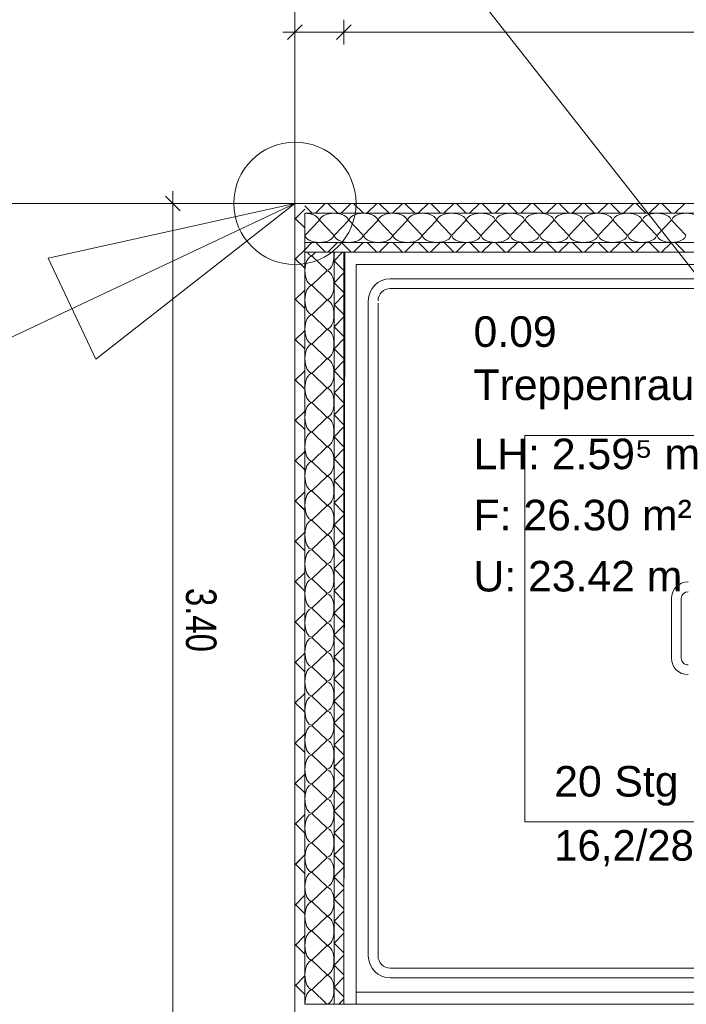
# Model space of a CAD drawing. Extents: x 229 to 926, y 37 to 878.
# Tile 153 of 201: x 359 to 414, y 668 to 748. Entities that reach past the tile are written whole.
import ezdxf
from ezdxf.lldxf.tags import DXFTag

# ---------------------------------------------------------------- set-up
doc = ezdxf.new("R2010")
doc.units = 0
doc.layers.get('0').update_dxf_attribs({"linetype": 'fein_strichliert', "lineweight": 13})
for name, color, linetype, lineweight in [('Axen', 7, 'Continuous', 25), ('Axen-A03CP9SWA9', 7, 'Continuous', 25), ('Beschriftung', 7, 'Continuous', 25), ('Beschriftung-A03CP9SUA9', 7, 'Continuous', 25), ('Fullfläche', 7, 'Continuous', 25), ('Fullfläche-A03CP9SXA9', 7, 'Continuous', 25), ('Maßlinien', 7, 'Continuous', 25), ('Maßlinien-A03CP9T3A9', 7, 'Continuous', 25), ('Räume', 7, 'Continuous', 25), ('Räume-A03CP9SYA9', 7, 'Continuous', 25), ('Treppen', 7, 'Continuous', 25), ('Treppen-A03CP9SZA9', 7, 'Continuous', 25), ('Wände', 7, 'Continuous', 25), ('Wände-A03CP9T2A9', 7, 'Continuous', 25)]:
    doc.layers.add(name, color=color, linetype=linetype, lineweight=lineweight)
doc.layers.add('X_Einfuegepunkt-A01FN4SOLQ', color=3, linetype='Continuous', lineweight=25, true_color=0x00ff00)
doc.layers.add('X_Einfuegepunkt-A01FN4SOLQ-A03CP9T8A9', color=3, linetype='Continuous', lineweight=25, true_color=0x00ff00)
doc.styles.get("Standard").update_dxf_attribs({"font": 'arial.ttf'})
tags = doc.linetypes.add('ALL_S25', pattern=[0.001, 0, -0.001]).pattern_tags.tags
tags[6:7] = [DXFTag(74, 4), DXFTag(75, 0), DXFTag(340, '0'), DXFTag(46, 1.0), DXFTag(50, 0.0), DXFTag(44, 0.0), DXFTag(45, 0.0)]
tags[4:5] = [DXFTag(74, 4), DXFTag(75, 0), DXFTag(340, '0'), DXFTag(46, 1.0), DXFTag(50, 0.0), DXFTag(44, 0.0), DXFTag(45, 0.0)]
tags = doc.linetypes.add('ALL_S25-A03CP9T4A9', pattern=[0.001, 0, -0.001]).pattern_tags.tags
tags[6:7] = [DXFTag(74, 4), DXFTag(75, 0), DXFTag(340, '0'), DXFTag(46, 1.0), DXFTag(50, 0.0), DXFTag(44, 0.0), DXFTag(45, 0.0)]
tags[4:5] = [DXFTag(74, 4), DXFTag(75, 0), DXFTag(340, '0'), DXFTag(46, 1.0), DXFTag(50, 0.0), DXFTag(44, 0.0), DXFTag(45, 0.0)]
tags = doc.linetypes.add('fein_strichliert', pattern=[4, 1, -2, 1]).pattern_tags.tags
tags[8:9] = [DXFTag(74, 4), DXFTag(75, 0), DXFTag(340, '0'), DXFTag(46, 0.0), DXFTag(50, 0.0), DXFTag(44, 0.0), DXFTag(45, 0.0)]
tags[6:7] = [DXFTag(74, 4), DXFTag(75, 0), DXFTag(340, '0'), DXFTag(46, 0.0), DXFTag(50, 0.0), DXFTag(44, 0.0), DXFTag(45, 0.0)]
tags[4:5] = [DXFTag(74, 4), DXFTag(75, 0), DXFTag(340, '0'), DXFTag(46, 0.0), DXFTag(50, 0.0), DXFTag(44, 0.0), DXFTag(45, 0.0)]
tags = doc.linetypes.add('PUNKT2_S9', pattern=[0.001, 0, -0.001]).pattern_tags.tags
tags[6:7] = [DXFTag(74, 4), DXFTag(75, 0), DXFTag(340, '0'), DXFTag(46, 1.0), DXFTag(50, 0.0), DXFTag(44, 0.0), DXFTag(45, 0.0)]
tags[4:5] = [DXFTag(74, 4), DXFTag(75, 0), DXFTag(340, '0'), DXFTag(46, 1.0), DXFTag(50, 0.0), DXFTag(44, 0.0), DXFTag(45, 0.0)]
tags = doc.linetypes.add('PUNKT2_S9-A03CP9T5A9', pattern=[0.001, 0, -0.001]).pattern_tags.tags
tags[6:7] = [DXFTag(74, 4), DXFTag(75, 0), DXFTag(340, '0'), DXFTag(46, 1.0), DXFTag(50, 0.0), DXFTag(44, 0.0), DXFTag(45, 0.0)]
tags[4:5] = [DXFTag(74, 4), DXFTag(75, 0), DXFTag(340, '0'), DXFTag(46, 1.0), DXFTag(50, 0.0), DXFTag(44, 0.0), DXFTag(45, 0.0)]

# ---------------------------------------------------------------- blocks, each defined once
blk = doc.blocks.new('Referenz-A03CP9SSA9', base_point=(255.728, 65.704))
at = {"layer": 'Axen', "color": 0, "linetype": 'ALL_S25', "lineweight": -2, "ltscale": 0.13}
for p, q in [((381.634, 66.032), (381.634, 801.546)), ((735.547, 733.346), (301.737, 733.346))]:
    blk.add_line(p, q, dxfattribs=at)
at = {"layer": 'Beschriftung', "color": 0, "lineweight": -2}
blk.add_line((446.634, 686.501), (360.64, 796.063), dxfattribs=at)
at = {"layer": 'Fullfläche', "color": 0, "lineweight": -2}
for p, q in [((381.634, 732.06), (382.434, 732.859)), ((382.433, 733.148), (383.035, 732.546)), ((384.119, 733.346), (383.32, 732.546)), ((384.336, 733.346), (385.135, 732.546)), ((386.219, 733.346), (385.42, 732.546)), ((386.436, 733.346), (387.235, 732.546)), ((388.319, 733.346), (387.52, 732.546)), ((388.536, 733.346), (389.335, 732.546)), ((390.419, 733.346), (389.62, 732.546)), ((390.636, 733.346), (391.435, 732.546)), ((392.519, 733.346), (391.72, 732.546)), ((392.736, 733.346), (393.535, 732.546)), ((394.619, 733.346), (393.82, 732.546)), ((394.836, 733.346), (395.635, 732.546)), ((396.719, 733.346), (395.92, 732.546)), ((396.936, 733.346), (397.735, 732.546)), ((398.819, 733.346), (398.02, 732.546)), ((399.036, 733.346), (399.835, 732.546)), ((400.919, 733.346), (400.12, 732.546)), ((401.136, 733.346), (401.936, 732.546)), ((403.019, 733.346), (402.22, 732.546)), ((403.236, 733.346), (404.035, 732.546)), ((405.119, 733.346), (404.32, 732.546)), ((405.336, 733.346), (406.136, 732.546)), ((407.219, 733.346), (406.42, 732.546)), ((407.436, 733.346), (408.236, 732.546)), ((409.319, 733.346), (408.52, 732.546)), ((409.536, 733.346), (410.335, 732.546)), ((411.419, 733.346), (410.62, 732.546)), ((411.636, 733.346), (412.436, 732.546)), ((413.519, 733.346), (412.72, 732.546)), ((381.634, 732.144), (382.434, 731.345)), ((382.457, 730.746), (383.609, 731.946)), ((383.657, 731.946), (384.809, 730.746)), ((384.857, 730.746), (386.009, 731.946)), ((386.057, 731.946), (387.209, 730.746)), ((387.257, 730.746), (388.409, 731.946)), ((388.457, 731.946), (389.609, 730.746)), ((389.657, 730.746), (390.809, 731.946)), ((390.857, 731.946), (392.009, 730.746)), ((392.057, 730.746), (393.209, 731.946)), ((393.257, 731.946), (394.409, 730.746)), ((394.457, 730.746), (395.609, 731.946)), ((395.657, 731.946), (396.809, 730.746)), ((396.857, 730.746), (398.009, 731.946)), ((398.057, 731.946), (399.209, 730.746)), ((399.257, 730.746), (400.409, 731.946)), ((400.457, 731.946), (401.609, 730.746)), ((401.657, 730.746), (402.809, 731.946)), ((402.857, 731.946), (404.009, 730.746)), ((404.057, 730.746), (405.209, 731.946)), ((405.257, 731.946), (406.409, 730.746)), ((406.457, 730.746), (407.609, 731.946)), ((407.657, 731.946), (408.809, 730.746)), ((408.857, 730.746), (410.009, 731.946)), ((410.057, 731.946), (411.209, 730.746)), ((411.257, 730.746), (412.409, 731.946)), ((412.457, 731.946), (413.609, 730.746)), ((381.634, 728.76), (382.434, 729.559)), ((382.433, 729.556), (383.026, 730.149)), ((384.132, 729.346), (383.33, 730.149)), ((384.324, 729.346), (385.126, 730.149)), ((386.232, 729.346), (385.43, 730.149)), ((386.424, 729.346), (387.226, 730.149)), ((388.332, 729.346), (387.53, 730.149)), ((388.524, 729.346), (389.326, 730.149)), ((390.432, 729.346), (389.63, 730.149)), ((390.624, 729.346), (391.426, 730.149)), ((392.532, 729.346), (391.73, 730.149)), ((392.724, 729.346), (393.526, 730.149)), ((394.632, 729.346), (393.83, 730.149)), ((394.824, 729.346), (395.625, 730.149)), ((396.732, 729.346), (395.93, 730.149)), ((396.924, 729.346), (397.725, 730.149)), ((398.832, 729.346), (398.03, 730.149)), ((399.024, 729.346), (399.825, 730.148)), ((400.932, 729.346), (400.13, 730.148)), ((401.124, 729.346), (401.925, 730.148)), ((403.032, 729.346), (402.23, 730.148)), ((403.224, 729.346), (404.025, 730.148)), ((405.132, 729.346), (404.33, 730.148)), ((405.324, 729.346), (406.125, 730.148)), ((407.232, 729.346), (406.431, 730.148)), ((407.424, 729.346), (408.225, 730.148)), ((409.332, 729.346), (408.531, 730.148)), ((409.524, 729.346), (410.325, 730.148)), ((411.432, 729.346), (410.631, 730.148)), ((411.624, 729.346), (412.425, 730.148)), ((413.532, 729.346), (412.731, 730.148)), ((381.634, 728.844), (382.434, 728.045)), ((383.034, 729.07), (383.321, 729.346)), ((384.234, 727.87), (383.034, 729.022)), ((384.834, 728.659), (385.522, 729.346)), ((384.834, 728.645), (385.634, 727.846)), ((383.034, 726.67), (384.234, 727.822)), ((384.834, 726.859), (385.634, 727.658)), ((384.234, 725.47), (383.034, 726.622)), ((384.834, 726.845), (385.634, 726.046)), ((381.635, 725.46), (382.434, 726.26)), ((381.635, 725.544), (382.435, 724.744)), ((384.834, 725.059), (385.634, 725.858)), ((383.034, 724.27), (384.234, 725.422)), ((384.834, 725.045), (385.634, 724.246)), ((384.234, 723.07), (383.034, 724.222)), ((384.834, 723.259), (385.634, 724.058)), ((384.834, 723.245), (385.634, 722.446)), ((381.635, 722.161), (382.435, 722.96)), ((383.034, 721.87), (384.234, 723.022)), ((381.635, 722.243), (382.435, 721.444)), ((384.234, 720.67), (383.034, 721.822)), ((384.834, 721.459), (385.634, 722.258)), ((384.834, 721.445), (385.634, 720.646)), ((383.034, 719.47), (384.234, 720.622)), ((384.834, 719.659), (385.634, 720.458)), ((381.635, 718.861), (382.435, 719.66)), ((384.234, 718.27), (383.034, 719.422)), ((384.834, 719.645), (385.634, 718.846)), ((381.635, 718.943), (382.435, 718.144)), ((384.834, 717.859), (385.634, 718.658)), ((383.034, 717.07), (384.234, 718.222)), ((384.834, 717.845), (385.634, 717.046)), ((384.234, 715.87), (383.034, 717.022)), ((384.834, 716.059), (385.634, 716.858)), ((381.636, 715.562), (382.436, 716.361)), ((384.834, 716.045), (385.634, 715.246)), ((381.636, 715.642), (382.436, 714.843)), ((383.034, 714.67), (384.234, 715.822)), ((384.834, 714.259), (385.634, 715.058)), ((384.234, 713.47), (383.034, 714.622)), ((384.834, 714.245), (385.634, 713.446)), ((383.034, 712.27), (384.234, 713.422)), ((381.636, 712.262), (382.436, 713.061)), ((384.834, 712.459), (385.634, 713.258)), ((381.636, 712.342), (382.436, 711.543)), ((384.234, 711.07), (383.034, 712.222)), ((384.834, 712.445), (385.634, 711.646)), ((383.034, 709.87), (384.234, 711.022)), ((384.834, 710.659), (385.634, 711.458)), ((384.834, 710.645), (385.634, 709.846)), ((381.637, 708.962), (382.436, 709.761)), ((384.234, 708.67), (383.034, 709.822)), ((384.834, 708.859), (385.634, 709.658)), ((381.637, 709.042), (382.437, 708.242)), ((383.034, 707.47), (384.234, 708.622)), ((384.834, 708.845), (385.634, 708.046)), ((384.834, 707.059), (385.634, 707.858)), ((384.234, 706.27), (383.034, 707.422)), ((384.834, 707.046), (385.634, 706.246)), ((381.637, 705.663), (382.437, 706.462)), ((383.034, 705.07), (384.234, 706.222)), ((381.637, 705.741), (382.437, 704.942)), ((384.834, 705.259), (385.634, 706.058)), ((384.234, 703.87), (383.034, 705.022)), ((384.834, 705.246), (385.634, 704.446)), ((383.034, 702.67), (384.234, 703.822)), ((384.834, 703.458), (385.634, 704.258)), ((381.637, 702.363), (382.437, 703.162)), ((384.834, 703.446), (385.634, 702.646)), ((381.637, 702.441), (382.437, 701.642)), ((384.234, 701.47), (383.034, 702.622)), ((384.834, 701.658), (385.634, 702.458)), ((383.034, 700.27), (384.234, 701.422)), ((384.834, 701.646), (385.634, 700.846)), ((384.834, 699.858), (385.634, 700.658)), ((381.638, 699.063), (382.438, 699.862)), ((384.234, 699.07), (383.034, 700.222)), ((384.834, 699.846), (385.634, 699.046)), ((381.638, 699.141), (382.438, 698.341)), ((383.034, 697.87), (384.234, 699.022)), ((384.834, 698.058), (385.634, 698.858)), ((384.234, 696.67), (383.034, 697.822)), ((384.834, 698.046), (385.634, 697.246)), ((381.638, 695.764), (382.438, 696.563)), ((383.034, 695.47), (384.234, 696.622)), ((384.834, 696.258), (385.634, 697.058)), ((381.638, 695.84), (382.438, 695.041)), ((384.834, 696.246), (385.634, 695.446)), ((384.234, 694.27), (383.034, 695.422)), ((384.834, 694.458), (385.634, 695.258)), ((383.034, 693.07), (384.234, 694.222)), ((384.834, 694.446), (385.634, 693.646)), ((384.834, 692.658), (385.634, 693.458)), ((381.639, 692.464), (382.438, 693.263)), ((381.639, 692.54), (382.439, 691.741)), ((384.234, 691.87), (383.034, 693.022)), ((384.834, 692.646), (385.634, 691.846)), ((383.034, 690.67), (384.234, 691.822)), ((384.834, 690.858), (385.634, 691.658)), ((384.234, 689.47), (383.034, 690.622)), ((384.834, 690.846), (385.634, 690.046)), ((381.639, 689.164), (382.439, 689.963)), ((383.034, 688.27), (384.234, 689.422)), ((384.834, 689.058), (385.634, 689.858)), ((381.639, 689.24), (382.439, 688.44)), ((384.834, 689.046), (385.634, 688.247)), ((384.234, 687.07), (383.034, 688.222)), ((384.834, 687.258), (385.634, 688.058)), ((383.034, 685.87), (384.234, 687.022)), ((384.834, 687.246), (385.634, 686.447)), ((381.639, 685.865), (382.439, 686.664)), ((384.834, 685.458), (385.634, 686.258)), ((381.639, 685.939), (382.439, 685.14)), ((384.234, 684.67), (383.034, 685.822)), ((384.834, 685.446), (385.634, 684.647)), ((383.034, 683.47), (384.234, 684.622)), ((384.834, 683.658), (385.634, 684.458)), ((384.834, 683.646), (385.634, 682.847)), ((381.64, 682.565), (382.44, 683.364)), ((384.234, 682.27), (383.034, 683.422)), ((381.64, 682.639), (382.44, 681.84)), ((383.034, 681.07), (384.234, 682.222)), ((384.834, 681.858), (385.634, 682.657)), ((384.834, 681.846), (385.634, 681.047)), ((384.234, 679.87), (383.034, 681.022)), ((384.834, 680.058), (385.634, 680.857)), ((381.64, 679.265), (382.44, 680.065)), ((383.034, 678.67), (384.234, 679.822)), ((384.834, 680.046), (385.634, 679.247)), ((381.64, 679.339), (382.44, 678.539)), ((384.834, 678.258), (385.634, 679.057)), ((384.234, 677.47), (383.034, 678.622)), ((384.834, 678.246), (385.634, 677.447)), ((383.034, 676.27), (384.234, 677.422)), ((384.834, 676.458), (385.634, 677.257)), ((381.64, 675.966), (382.44, 676.765)), ((384.834, 676.446), (385.634, 675.647)), ((381.64, 676.038), (382.441, 675.239)), ((384.234, 675.07), (383.034, 676.222)), ((383.034, 673.87), (384.234, 675.022)), ((384.834, 674.658), (385.634, 675.457)), ((384.834, 674.646), (385.634, 673.847)), ((381.641, 672.666), (382.441, 673.465)), ((384.234, 672.67), (383.034, 673.822)), ((384.834, 672.858), (385.634, 673.657)), ((381.641, 672.738), (382.441, 671.938)), ((383.034, 671.47), (384.234, 672.622)), ((384.834, 672.846), (385.634, 672.047)), ((384.834, 671.058), (385.634, 671.857)), ((384.234, 670.27), (383.034, 671.422)), ((384.834, 671.046), (385.634, 670.247)), ((381.641, 669.367), (382.441, 670.166)), ((383.034, 669.07), (384.234, 670.222)), ((384.834, 669.258), (385.634, 670.057)), ((381.641, 669.437), (382.441, 668.638)), ((384.834, 669.246), (385.634, 668.447)), ((384.234, 667.87), (383.034, 669.022)), ((385.222, 667.846), (385.634, 668.257))]:
    blk.add_line(p, q, dxfattribs=at)
for centre, major_axis, start_param, end_param in [((382.433, 731.946), (1.176, 0), 0, 1.570795), ((384.833, 731.946), (1.176, 0), 1.570796, 3.141593), ((384.833, 731.946), (1.176, 0), 0, 1.570796), ((387.233, 731.946), (1.176, 0), 1.570796, 3.141593), ((387.233, 731.946), (1.176, 0), 0, 1.570796), ((389.633, 731.946), (1.176, 0), 1.570796, 3.141593), ((389.633, 731.946), (1.176, 0), 0, 1.570796), ((392.033, 731.946), (1.176, 0), 1.570796, 3.141593), ((392.033, 731.946), (1.176, 0), 0, 1.570796), ((394.433, 731.946), (1.176, 0), 1.570796, 3.141593), ((394.433, 731.946), (1.176, 0), 0, 1.570796), ((396.833, 731.946), (1.176, 0), 1.570796, 3.141593), ((396.833, 731.946), (1.176, 0), 0, 1.570796), ((399.233, 731.946), (1.176, 0), 1.570796, 3.141593), ((399.233, 731.946), (1.176, 0), 0, 1.570796), ((401.633, 731.946), (1.176, 0), 1.570796, 3.141593), ((401.633, 731.946), (1.176, 0), 0, 1.570796), ((404.033, 731.946), (1.176, 0), 1.570796, 3.141593), ((404.033, 731.946), (1.176, 0), 0, 1.570796), ((406.433, 731.946), (1.176, 0), 1.570796, 3.141593), ((406.433, 731.946), (1.176, 0), 0, 1.570796), ((408.833, 731.946), (1.176, 0), 1.570796, 3.141593), ((408.833, 731.946), (1.176, 0), 0, 1.570796), ((411.233, 731.946), (1.176, 0), 1.570796, 3.141593), ((411.233, 731.946), (1.176, 0), 0, 1.570796), ((413.633, 731.946), (1.176, 0), 1.570796, 3.141593), ((413.633, 731.946), (1.176, 0), 0, 1.570796), ((383.633, 730.746), (1.176, 0), 3.141593, 6.283185), ((386.033, 730.746), (1.176, 0), 3.141593, 6.283185), ((388.433, 730.746), (1.176, 0), 3.141593, 6.283185), ((390.833, 730.746), (1.176, 0), 3.141593, 6.283185), ((393.233, 730.746), (1.176, 0), 3.141593, 6.283185), ((395.633, 730.746), (1.176, 0), 3.141593, 6.283185), ((398.033, 730.746), (1.176, 0), 3.141593, 6.283185), ((400.433, 730.746), (1.176, 0), 3.141593, 6.283185), ((402.833, 730.746), (1.176, 0), 3.141593, 6.283185), ((405.233, 730.746), (1.176, 0), 3.141593, 6.283185), ((407.633, 730.746), (1.176, 0), 3.141593, 6.283185), ((410.033, 730.746), (1.176, 0), 3.141593, 6.283185), ((412.433, 730.746), (1.176, 0), 3.141593, 6.283185), ((383.034, 727.846), (0, 1.176), 0, 1.570796), ((383.034, 730.246), (0, 1.176), 2.442265, 3.141593), ((384.234, 729.046), (0, 1.176), 3.141593, 4.970331), ((383.034, 727.846), (0, 1.176), 1.570796, 3.141593), ((384.234, 726.646), (0, 1.176), 3.141593, 6.283185), ((383.034, 725.446), (0, 1.176), 0, 1.570796), ((383.034, 725.446), (0, 1.176), 1.570796, 3.141593), ((384.234, 724.246), (0, 1.176), 3.141593, 6.283185), ((383.034, 723.046), (0, 1.176), 0, 1.570796), ((383.034, 723.046), (0, 1.176), 1.570796, 3.141593), ((384.234, 721.846), (0, 1.176), 3.141593, 6.283185), ((383.034, 720.646), (0, 1.176), 0, 1.570796), ((383.034, 720.646), (0, 1.176), 1.570796, 3.141593), ((384.234, 719.446), (0, 1.176), 3.141593, 6.283185), ((383.034, 718.246), (0, 1.176), 0, 1.570796), ((383.034, 718.246), (0, 1.176), 1.570796, 3.141593), ((384.234, 717.046), (0, 1.176), 3.141593, 6.283185), ((383.034, 715.846), (0, 1.176), 0, 1.570796), ((383.034, 715.846), (0, 1.176), 1.570796, 3.141593), ((384.234, 714.646), (0, 1.176), 3.141593, 6.283185), ((383.034, 713.446), (0, 1.176), 0, 1.570796), ((383.034, 713.446), (0, 1.176), 1.570796, 3.141593), ((384.234, 712.246), (0, 1.176), 3.141593, 6.283185), ((383.034, 711.046), (0, 1.176), 0, 1.570796), ((383.034, 711.046), (0, 1.176), 1.570796, 3.141593), ((384.234, 709.846), (0, 1.176), 3.141593, 6.283185), ((383.034, 708.646), (0, 1.176), 0, 1.570796), ((383.034, 708.646), (0, 1.176), 1.570796, 3.141593), ((384.234, 707.446), (0, 1.176), 3.141593, 6.283185), ((383.034, 706.246), (0, 1.176), 0, 1.570796), ((383.034, 706.246), (0, 1.176), 1.570796, 3.141593), ((384.234, 705.046), (0, 1.176), 3.141593, 6.283185), ((383.034, 703.846), (0, 1.176), 0, 1.570796), ((383.034, 703.846), (0, 1.176), 1.570796, 3.141593), ((384.234, 702.646), (0, 1.176), 3.141593, 6.283185), ((383.034, 701.446), (0, 1.176), 0, 1.570796), ((383.034, 701.446), (0, 1.176), 1.570796, 3.141593), ((384.234, 700.246), (0, 1.176), 3.141593, 6.283185), ((383.034, 699.046), (0, 1.176), 0, 1.570796), ((383.034, 699.046), (0, 1.176), 1.570796, 3.141593), ((384.234, 697.846), (0, 1.176), 3.141593, 6.283185), ((383.034, 696.646), (0, 1.176), 0, 1.570796), ((383.034, 696.646), (0, 1.176), 1.570796, 3.141593), ((384.234, 695.446), (0, 1.176), 3.141593, 6.283185), ((383.034, 694.246), (0, 1.176), 0, 1.570796), ((383.034, 694.246), (0, 1.176), 1.570796, 3.141593), ((384.234, 693.046), (0, 1.176), 3.141593, 6.283185), ((383.034, 691.846), (0, 1.176), 0, 1.570796), ((383.034, 691.846), (0, 1.176), 1.570796, 3.141593), ((384.234, 690.646), (0, 1.176), 3.141593, 6.283185), ((383.034, 689.446), (0, 1.176), 0, 1.570796), ((383.034, 689.446), (0, 1.176), 1.570796, 3.141593), ((384.234, 688.246), (0, 1.176), 3.141593, 6.283185), ((383.034, 687.046), (0, 1.176), 0, 1.570796), ((383.034, 687.046), (0, 1.176), 1.570796, 3.141593), ((384.234, 685.846), (0, 1.176), 3.141593, 6.283185), ((383.034, 684.646), (0, 1.176), 0, 1.570796), ((383.034, 684.646), (0, 1.176), 1.570796, 3.141593), ((384.234, 683.446), (0, 1.176), 3.141593, 6.283185), ((383.034, 682.246), (0, 1.176), 0, 1.570796), ((383.034, 682.246), (0, 1.176), 1.570796, 3.141593), ((384.234, 681.046), (0, 1.176), 3.141593, 6.283185), ((383.034, 679.846), (0, 1.176), 0, 1.570796), ((383.034, 679.846), (0, 1.176), 1.570796, 3.141593), ((384.234, 678.646), (0, 1.176), 3.141593, 6.283185), ((383.034, 677.446), (0, 1.176), 0, 1.570796), ((383.034, 677.446), (0, 1.176), 1.570796, 3.141593), ((384.234, 676.246), (0, 1.176), 3.141593, 6.283185), ((383.034, 675.046), (0, 1.176), 0, 1.570796), ((383.034, 675.046), (0, 1.176), 1.570796, 3.141593), ((384.234, 673.846), (0, 1.176), 3.141593, 6.283185), ((383.034, 672.646), (0, 1.176), 0, 1.570796), ((383.034, 672.646), (0, 1.176), 1.570796, 3.141593), ((384.234, 671.446), (0, 1.176), 3.141593, 6.283185), ((383.034, 670.246), (0, 1.176), 0, 1.570796), ((383.034, 670.246), (0, 1.176), 1.570796, 3.141593), ((384.234, 669.046), (0, 1.176), 3.141593, 6.283185), ((383.034, 667.846), (0, 1.176), 0, 1.570796)]:
    blk.add_ellipse(centre, major_axis=major_axis, ratio=0.5, start_param=start_param, end_param=end_param, dxfattribs=at)
at = {"layer": 'Maßlinien', "color": 0, "lineweight": -2}
for p, q in [((381.634, 747.346), (381.634, 748.346)), ((385.634, 747.346), (385.634, 748.346)), ((381.634, 747.346), (380.634, 747.346)), ((381.034, 746.746), (382.234, 747.946)), ((381.634, 747.346), (381.634, 746.346)), ((381.634, 747.346), (385.634, 747.346)), ((385.034, 746.746), (386.234, 747.946)), ((385.634, 747.346), (385.634, 746.346)), ((385.634, 747.346), (423.368, 747.346)), ((371.634, 733.346), (371.634, 734.346)), ((372.234, 732.746), (371.034, 733.946)), ((371.634, 733.346), (370.634, 733.346)), ((371.634, 733.346), (372.634, 733.346)), ((371.634, 665.346), (371.634, 733.346))]:
    blk.add_line(p, q, dxfattribs=at)
at = {"layer": 'Treppen', "color": 0, "linetype": 'PUNKT2_S9', "lineweight": -2, "ltscale": 0.13}
for p, q in [((385.634, 667.846), (385.723, 729.346)), ((385.634, 667.846), (385.634, 729.346)), ((439.625, 729.346), (385.723, 729.346)), ((439.234, 728.346), (386.634, 728.346)), ((386.634, 667.846), (386.634, 728.346)), ((438.842, 727.186), (389.434, 727.186)), ((438.529, 726.386), (389.434, 726.386)), ((387.634, 671.806), (387.634, 725.386)), ((388.434, 671.806), (388.434, 725.186)), ((412.434, 696.158), (412.434, 701.034)), ((413.234, 696.158), (413.234, 701.034)), ((489.682, 670.806), (389.434, 670.806)), ((489.582, 670.006), (389.434, 670.006)), ((491.034, 668.846), (386.634, 668.846)), ((491.034, 667.846), (385.634, 667.846))]:
    blk.add_line(p, q, dxfattribs=at)
at = {"layer": 'Treppen', "color": 0, "lineweight": -2}
for p, q in [((473.834, 714.396), (400.434, 714.363)), ((400.434, 714.363), (400.434, 682.763)), ((400.434, 682.763), (473.834, 682.763))]:
    blk.add_line(p, q, dxfattribs=at)
at = {"layer": 'Treppen', "color": 0, "linetype": 'PUNKT2_S9', "lineweight": -2, "ltscale": 0.13}
for centre, major_axis, end_param in [((389.434, 725.386), (0, 1.8), 1.570796), ((389.434, 725.386), (0, 1), 1.570796), ((413.785, 701.034), (0, 1.352), 1.570796), ((413.785, 701.034), (0, 0.552), 1.570796), ((413.785, 696.158), (-1.352, 0), 1.570796), ((413.785, 696.158), (-0.552, 0), 1.570797), ((389.434, 671.806), (-1.8, 0), 1.570796), ((389.434, 671.806), (-1, 0), 1.570796)]:
    blk.add_ellipse(centre, major_axis=major_axis, ratio=1, start_param=0, end_param=end_param, dxfattribs=at)
at = {"layer": 'Wände', "color": 0, "lineweight": -2}
for p, q in [((506.334, 733.346), (381.634, 733.346)), ((381.634, 733.346), (381.634, 665.346)), ((382.433, 732.546), (382.433, 667.846)), ((506.334, 732.546), (382.433, 732.546)), ((506.334, 730.146), (382.433, 730.146)), ((382.433, 729.346), (506.334, 729.346)), ((384.834, 729.346), (384.834, 667.846)), ((385.634, 667.846), (385.634, 729.346)), ((506.334, 667.846), (382.433, 667.846))]:
    blk.add_line(p, q, dxfattribs=at)
at = {"layer": 'X_Einfuegepunkt-A01FN4SOLQ', "color": 0, "lineweight": -2}
for p, q in [((381.634, 733.346), (381.634, 741.111)), ((381.634, 733.346), (288.119, 689.192)), ((381.634, 733.346), (361.45, 728.872)), ((381.634, 733.346), (365.355, 720.603)), ((381.634, 733.346), (373.869, 733.346)), ((381.634, 733.346), (389.398, 733.346)), ((381.634, 733.346), (381.634, 725.581)), ((361.45, 728.872), (365.355, 720.603))]:
    blk.add_line(p, q, dxfattribs=at)
blk.add_circle((381.634, 733.346), 5, dxfattribs=at)
at = {"layer": 'Maßlinien', "color": 0, "lineweight": -2, "insert": (375.218, 701.896), "char_height": 2.5, "attachment_point": 1, "rotation": 270.00001}
blk.add_mtext('{\\W0.77;\\fArial;3.40}', dxfattribs=at)
at = {"layer": 'Räume', "color": 0, "lineweight": -2, "char_height": 2.5, "attachment_point": 1, "rotation": 359.99316}
for s, insert in [('{\\fArial;0.09}', (396.243, 724.108)), ('{\\fArial;Treppenraum 1}', (396.242, 719.763)), ('{\\fArial;LH: 2.59⁵ m}', (396.242, 714.108)), ('{\\fArial;F: 26.30 m²}', (396.241, 709.108)), ('{\\fArial;U: 23.42 m}', (396.24, 704.108))]:
    blk.add_mtext(s, dxfattribs=dict(at, insert=insert))
at = {"layer": 'Treppen', "color": 0, "lineweight": -2, "char_height": 2.5, "attachment_point": 1, "rotation": 0.00001}
for s, insert in [('{\\fArial;20}', (402.844, 687.332)), ('{\\fArial;Stg}', (407.763, 687.332)), ('{\\W0.98;\\fArial;16,2/28}', (402.844, 682.092))]:
    blk.add_mtext(s, dxfattribs=dict(at, insert=insert))
blk = doc.blocks.new('Referenz-A03CP9T9A9', base_point=(255.728, 65.706))
at = {"layer": 'Axen-A03CP9SWA9', "color": 0, "linetype": 'ALL_S25-A03CP9T4A9', "lineweight": -2, "ltscale": 0.13}
for p, q in [((381.634, 66.032), (381.634, 801.545)), ((735.547, 733.346), (301.737, 733.346))]:
    blk.add_line(p, q, dxfattribs=at)
at = {"layer": 'Beschriftung-A03CP9SUA9', "color": 0, "lineweight": -2}
blk.add_line((446.633, 686.501), (360.64, 796.062), dxfattribs=at)
at = {"layer": 'Fullfläche-A03CP9SXA9', "color": 0, "lineweight": -2}
for p, q in [((381.634, 732.06), (382.434, 732.859)), ((382.433, 733.148), (383.035, 732.546)), ((384.119, 733.346), (383.32, 732.546)), ((384.336, 733.346), (385.135, 732.546)), ((386.219, 733.346), (385.42, 732.546)), ((386.436, 733.346), (387.235, 732.546)), ((388.319, 733.346), (387.52, 732.546)), ((388.536, 733.346), (389.335, 732.546)), ((390.419, 733.346), (389.62, 732.546)), ((390.636, 733.346), (391.435, 732.546)), ((392.519, 733.346), (391.72, 732.546)), ((392.736, 733.346), (393.535, 732.546)), ((394.619, 733.346), (393.82, 732.546)), ((394.836, 733.346), (395.635, 732.546)), ((396.719, 733.346), (395.92, 732.546)), ((396.936, 733.346), (397.735, 732.546)), ((398.819, 733.346), (398.02, 732.546)), ((399.036, 733.346), (399.835, 732.546)), ((400.919, 733.346), (400.12, 732.546)), ((401.136, 733.346), (401.935, 732.546)), ((403.019, 733.346), (402.22, 732.546)), ((403.236, 733.346), (404.035, 732.546)), ((405.119, 733.346), (404.32, 732.546)), ((405.336, 733.346), (406.136, 732.546)), ((407.219, 733.346), (406.42, 732.546)), ((407.436, 733.346), (408.235, 732.546)), ((409.319, 733.346), (408.52, 732.546)), ((409.536, 733.346), (410.335, 732.546)), ((411.419, 733.346), (410.62, 732.546)), ((411.636, 733.346), (412.435, 732.546)), ((413.519, 733.346), (412.72, 732.546)), ((381.634, 732.144), (382.434, 731.345)), ((382.457, 730.746), (383.609, 731.946)), ((383.657, 731.946), (384.809, 730.746)), ((384.857, 730.746), (386.009, 731.946)), ((386.057, 731.946), (387.209, 730.746)), ((387.257, 730.746), (388.409, 731.946)), ((388.457, 731.946), (389.609, 730.746)), ((389.657, 730.746), (390.809, 731.946)), ((390.857, 731.946), (392.009, 730.746)), ((392.057, 730.746), (393.209, 731.946)), ((393.257, 731.946), (394.409, 730.746)), ((394.457, 730.746), (395.609, 731.946)), ((395.657, 731.946), (396.809, 730.746)), ((396.857, 730.746), (398.009, 731.946)), ((398.057, 731.946), (399.209, 730.746)), ((399.257, 730.746), (400.409, 731.946)), ((400.457, 731.946), (401.609, 730.746)), ((401.657, 730.746), (402.809, 731.946)), ((402.857, 731.946), (404.009, 730.746)), ((404.057, 730.746), (405.209, 731.946)), ((405.257, 731.946), (406.409, 730.746)), ((406.457, 730.746), (407.609, 731.946)), ((407.657, 731.946), (408.809, 730.746)), ((408.857, 730.746), (410.009, 731.946)), ((410.057, 731.946), (411.209, 730.746)), ((411.257, 730.746), (412.409, 731.946)), ((412.457, 731.946), (413.609, 730.746)), ((381.634, 728.76), (382.434, 729.559)), ((382.433, 729.556), (383.026, 730.149)), ((384.132, 729.346), (383.33, 730.149)), ((384.324, 729.346), (385.126, 730.149)), ((386.232, 729.346), (385.43, 730.149)), ((386.424, 729.346), (387.226, 730.149)), ((388.332, 729.346), (387.53, 730.149)), ((388.524, 729.346), (389.326, 730.149)), ((390.432, 729.346), (389.63, 730.149)), ((390.624, 729.346), (391.426, 730.149)), ((392.532, 729.346), (391.73, 730.149)), ((392.724, 729.346), (393.525, 730.149)), ((394.632, 729.346), (393.83, 730.149)), ((394.824, 729.346), (395.625, 730.149)), ((396.732, 729.346), (395.93, 730.149)), ((396.924, 729.346), (397.725, 730.149)), ((398.832, 729.346), (398.03, 730.149)), ((399.024, 729.346), (399.825, 730.148)), ((400.932, 729.346), (400.13, 730.148)), ((401.124, 729.346), (401.925, 730.148)), ((403.032, 729.346), (402.23, 730.148)), ((403.224, 729.346), (404.025, 730.148)), ((405.132, 729.346), (404.33, 730.148)), ((405.324, 729.346), (406.125, 730.148)), ((407.232, 729.346), (406.43, 730.148)), ((407.423, 729.346), (408.225, 730.148)), ((409.332, 729.346), (408.531, 730.148)), ((409.523, 729.346), (410.325, 730.148)), ((411.432, 729.346), (410.631, 730.148)), ((411.623, 729.346), (412.425, 730.148)), ((413.532, 729.346), (412.731, 730.148)), ((381.634, 728.844), (382.434, 728.045)), ((383.034, 729.07), (383.321, 729.346)), ((384.234, 727.87), (383.034, 729.022)), ((384.834, 728.659), (385.522, 729.346)), ((384.834, 728.645), (385.634, 727.846)), ((383.034, 726.67), (384.234, 727.822)), ((384.834, 726.859), (385.634, 727.658)), ((384.234, 725.47), (383.034, 726.622)), ((384.834, 726.845), (385.634, 726.046)), ((381.635, 725.46), (382.434, 726.26)), ((381.635, 725.544), (382.435, 724.744)), ((384.834, 725.059), (385.634, 725.858)), ((383.034, 724.27), (384.234, 725.422)), ((384.834, 725.045), (385.634, 724.246)), ((384.234, 723.07), (383.034, 724.222)), ((384.834, 723.259), (385.634, 724.058)), ((384.834, 723.245), (385.634, 722.446)), ((381.635, 722.161), (382.435, 722.96)), ((383.034, 721.87), (384.234, 723.022)), ((381.635, 722.243), (382.435, 721.444)), ((384.234, 720.67), (383.034, 721.822)), ((384.834, 721.459), (385.634, 722.258)), ((384.834, 721.445), (385.634, 720.646)), ((383.034, 719.47), (384.234, 720.622)), ((384.834, 719.659), (385.634, 720.458)), ((381.635, 718.861), (382.435, 719.66)), ((384.234, 718.27), (383.034, 719.422)), ((384.834, 719.645), (385.634, 718.846)), ((381.635, 718.943), (382.435, 718.144)), ((384.834, 717.859), (385.634, 718.658)), ((383.034, 717.07), (384.234, 718.222)), ((384.834, 717.845), (385.634, 717.046)), ((384.234, 715.87), (383.034, 717.022)), ((384.834, 716.059), (385.634, 716.858)), ((381.636, 715.562), (382.436, 716.361)), ((384.834, 716.045), (385.634, 715.246)), ((381.636, 715.642), (382.436, 714.843)), ((383.034, 714.67), (384.234, 715.822)), ((384.834, 714.259), (385.634, 715.058)), ((384.234, 713.47), (383.034, 714.622)), ((384.834, 714.245), (385.634, 713.446)), ((383.034, 712.27), (384.234, 713.422)), ((381.636, 712.262), (382.436, 713.061)), ((384.834, 712.459), (385.634, 713.258)), ((381.636, 712.342), (382.436, 711.543)), ((384.234, 711.07), (383.034, 712.222)), ((384.834, 712.446), (385.634, 711.646)), ((383.034, 709.87), (384.234, 711.022)), ((384.834, 710.659), (385.634, 711.458)), ((384.834, 710.646), (385.634, 709.846)), ((381.637, 708.962), (382.436, 709.761)), ((384.234, 708.67), (383.034, 709.822)), ((384.834, 708.859), (385.634, 709.658)), ((381.637, 709.042), (382.437, 708.243)), ((383.034, 707.47), (384.234, 708.622)), ((384.834, 708.846), (385.634, 708.046)), ((384.834, 707.059), (385.634, 707.858)), ((384.234, 706.27), (383.034, 707.422)), ((384.834, 707.046), (385.634, 706.246)), ((381.637, 705.663), (382.437, 706.462)), ((383.034, 705.07), (384.234, 706.222)), ((381.637, 705.741), (382.437, 704.942)), ((384.834, 705.259), (385.634, 706.058)), ((384.234, 703.87), (383.034, 705.022)), ((384.834, 705.246), (385.634, 704.446)), ((383.034, 702.67), (384.234, 703.822)), ((384.834, 703.459), (385.634, 704.258)), ((381.637, 702.363), (382.437, 703.162)), ((384.834, 703.446), (385.634, 702.646)), ((381.637, 702.441), (382.437, 701.642)), ((384.234, 701.47), (383.034, 702.622)), ((384.834, 701.659), (385.634, 702.458)), ((383.034, 700.27), (384.234, 701.422)), ((384.834, 701.646), (385.634, 700.846)), ((384.834, 699.859), (385.634, 700.658)), ((381.638, 699.063), (382.438, 699.863)), ((384.234, 699.07), (383.034, 700.222)), ((384.834, 699.846), (385.634, 699.046)), ((381.638, 699.141), (382.438, 698.342)), ((383.034, 697.87), (384.234, 699.022)), ((384.834, 698.059), (385.634, 698.858)), ((384.234, 696.67), (383.034, 697.822)), ((384.834, 698.046), (385.634, 697.246)), ((381.638, 695.764), (382.438, 696.563)), ((383.034, 695.47), (384.234, 696.622)), ((384.834, 696.258), (385.634, 697.058)), ((381.638, 695.84), (382.438, 695.041)), ((384.834, 696.246), (385.634, 695.447)), ((384.234, 694.27), (383.034, 695.422)), ((384.834, 694.458), (385.634, 695.258)), ((383.034, 693.07), (384.234, 694.222)), ((384.834, 694.446), (385.634, 693.647)), ((384.834, 692.658), (385.634, 693.458)), ((381.639, 692.464), (382.438, 693.263)), ((381.639, 692.54), (382.439, 691.741)), ((384.234, 691.87), (383.034, 693.022)), ((384.834, 692.646), (385.634, 691.847)), ((383.034, 690.67), (384.234, 691.822)), ((384.834, 690.858), (385.634, 691.658)), ((384.234, 689.47), (383.034, 690.622)), ((384.834, 690.846), (385.634, 690.047)), ((381.639, 689.164), (382.439, 689.964)), ((383.034, 688.27), (384.234, 689.422)), ((384.834, 689.058), (385.634, 689.858)), ((381.639, 689.24), (382.439, 688.44)), ((384.834, 689.046), (385.634, 688.247)), ((384.234, 687.07), (383.034, 688.222)), ((384.834, 687.258), (385.634, 688.058)), ((383.034, 685.87), (384.234, 687.022)), ((384.834, 687.246), (385.634, 686.447)), ((381.639, 685.865), (382.439, 686.664)), ((384.834, 685.458), (385.634, 686.258)), ((381.639, 685.939), (382.439, 685.14)), ((384.234, 684.67), (383.034, 685.822)), ((384.834, 685.446), (385.634, 684.647)), ((383.034, 683.47), (384.234, 684.622)), ((384.834, 683.658), (385.634, 684.458)), ((384.834, 683.646), (385.634, 682.847)), ((381.64, 682.565), (382.44, 683.364)), ((384.234, 682.27), (383.034, 683.422)), ((381.64, 682.639), (382.44, 681.84)), ((383.034, 681.07), (384.234, 682.222)), ((384.834, 681.858), (385.634, 682.658)), ((384.834, 681.846), (385.634, 681.047)), ((384.234, 679.87), (383.034, 681.022)), ((384.834, 680.058), (385.634, 680.858)), ((381.64, 679.266), (382.44, 680.065)), ((383.034, 678.67), (384.234, 679.822)), ((384.834, 680.046), (385.634, 679.247)), ((381.64, 679.339), (382.44, 678.539)), ((384.834, 678.258), (385.634, 679.058)), ((384.234, 677.47), (383.034, 678.622)), ((384.834, 678.246), (385.634, 677.447)), ((383.034, 676.27), (384.234, 677.422)), ((384.834, 676.458), (385.634, 677.258)), ((381.64, 675.966), (382.44, 676.765)), ((384.834, 676.446), (385.634, 675.647)), ((381.64, 676.038), (382.441, 675.239)), ((384.234, 675.07), (383.034, 676.222)), ((383.034, 673.87), (384.234, 675.022)), ((384.834, 674.658), (385.634, 675.458)), ((384.834, 674.646), (385.634, 673.847)), ((381.641, 672.666), (382.441, 673.465)), ((384.234, 672.67), (383.034, 673.822)), ((384.834, 672.858), (385.634, 673.657)), ((381.641, 672.738), (382.441, 671.939)), ((383.034, 671.47), (384.234, 672.622)), ((384.834, 672.846), (385.634, 672.047)), ((384.834, 671.058), (385.634, 671.857)), ((384.234, 670.27), (383.034, 671.422)), ((384.834, 671.046), (385.634, 670.247)), ((381.641, 669.367), (382.441, 670.166)), ((383.034, 669.07), (384.234, 670.222)), ((384.834, 669.258), (385.634, 670.057)), ((381.641, 669.438), (382.441, 668.638)), ((384.834, 669.246), (385.634, 668.447)), ((384.234, 667.87), (383.034, 669.022)), ((385.222, 667.846), (385.634, 668.257))]:
    blk.add_line(p, q, dxfattribs=at)
for centre, major_axis, start_param, end_param in [((382.433, 731.946), (1.176, 0), 0, 1.570795), ((384.833, 731.946), (1.176, 0), 1.570796, 3.141593), ((384.833, 731.946), (1.176, 0), 0, 1.570796), ((387.233, 731.946), (1.176, 0), 1.570796, 3.141593), ((387.233, 731.946), (1.176, 0), 0, 1.570796), ((389.633, 731.946), (1.176, 0), 1.570796, 3.141593), ((389.633, 731.946), (1.176, 0), 0, 1.570796), ((392.033, 731.946), (1.176, 0), 1.570796, 3.141593), ((392.033, 731.946), (1.176, 0), 0, 1.570796), ((394.433, 731.946), (1.176, 0), 1.570796, 3.141593), ((394.433, 731.946), (1.176, 0), 0, 1.570796), ((396.833, 731.946), (1.176, 0), 1.570796, 3.141593), ((396.833, 731.946), (1.176, 0), 0, 1.570796), ((399.233, 731.946), (1.176, 0), 1.570796, 3.141593), ((399.233, 731.946), (1.176, 0), 0, 1.570796), ((401.633, 731.946), (1.176, 0), 1.570796, 3.141593), ((401.633, 731.946), (1.176, 0), 0, 1.570796), ((404.033, 731.946), (1.176, 0), 1.570796, 3.141593), ((404.033, 731.946), (1.176, 0), 0, 1.570796), ((406.433, 731.946), (1.176, 0), 1.570796, 3.141593), ((406.433, 731.946), (1.176, 0), 0, 1.570796), ((408.833, 731.946), (1.176, 0), 1.570796, 3.141593), ((408.833, 731.946), (1.176, 0), 0, 1.570796), ((411.233, 731.946), (1.176, 0), 1.570796, 3.141593), ((411.233, 731.946), (1.176, 0), 0, 1.570796), ((413.633, 731.946), (1.176, 0), 1.570796, 3.141593), ((413.633, 731.946), (1.176, 0), 0, 1.570796), ((383.633, 730.746), (1.176, 0), 3.141593, 6.283185), ((386.033, 730.746), (1.176, 0), 3.141593, 6.283185), ((388.433, 730.746), (1.176, 0), 3.141593, 6.283185), ((390.833, 730.746), (1.176, 0), 3.141593, 6.283185), ((393.233, 730.746), (1.176, 0), 3.141593, 6.283185), ((395.633, 730.746), (1.176, 0), 3.141593, 6.283185), ((398.033, 730.746), (1.176, 0), 3.141593, 6.283185), ((400.433, 730.746), (1.176, 0), 3.141593, 6.283185), ((402.833, 730.746), (1.176, 0), 3.141593, 6.283185), ((405.233, 730.746), (1.176, 0), 3.141593, 6.283185), ((407.633, 730.746), (1.176, 0), 3.141593, 6.283185), ((410.033, 730.746), (1.176, 0), 3.141593, 6.283185), ((412.433, 730.746), (1.176, 0), 3.141593, 6.283185), ((383.034, 727.846), (0, 1.176), 0, 1.570796), ((383.034, 730.246), (0, 1.176), 2.442265, 3.141593), ((384.234, 729.046), (0, 1.176), 3.141593, 4.970331), ((383.034, 727.846), (0, 1.176), 1.570796, 3.141593), ((384.234, 726.646), (0, 1.176), 3.141593, 6.283185), ((383.034, 725.446), (0, 1.176), 0, 1.570796), ((383.034, 725.446), (0, 1.176), 1.570796, 3.141593), ((384.234, 724.246), (0, 1.176), 3.141593, 6.283185), ((383.034, 723.046), (0, 1.176), 0, 1.570796), ((383.034, 723.046), (0, 1.176), 1.570796, 3.141593), ((384.234, 721.846), (0, 1.176), 3.141593, 6.283185), ((383.034, 720.646), (0, 1.176), 0, 1.570796), ((383.034, 720.646), (0, 1.176), 1.570796, 3.141593), ((384.234, 719.446), (0, 1.176), 3.141593, 6.283185), ((383.034, 718.246), (0, 1.176), 0, 1.570796), ((383.034, 718.246), (0, 1.176), 1.570796, 3.141593), ((384.234, 717.046), (0, 1.176), 3.141593, 6.283185), ((383.034, 715.846), (0, 1.176), 0, 1.570796), ((383.034, 715.846), (0, 1.176), 1.570796, 3.141593), ((384.234, 714.646), (0, 1.176), 3.141593, 6.283185), ((383.034, 713.446), (0, 1.176), 0, 1.570796), ((383.034, 713.446), (0, 1.176), 1.570796, 3.141593), ((384.234, 712.246), (0, 1.176), 3.141593, 6.283185), ((383.034, 711.046), (0, 1.176), 0, 1.570796), ((383.034, 711.046), (0, 1.176), 1.570796, 3.141593), ((384.234, 709.846), (0, 1.176), 3.141593, 6.283185), ((383.034, 708.646), (0, 1.176), 0, 1.570796), ((383.034, 708.646), (0, 1.176), 1.570796, 3.141593), ((384.234, 707.446), (0, 1.176), 3.141593, 6.283185), ((383.034, 706.246), (0, 1.176), 0, 1.570796), ((383.034, 706.246), (0, 1.176), 1.570796, 3.141593), ((384.234, 705.046), (0, 1.176), 3.141593, 6.283185), ((383.034, 703.846), (0, 1.176), 0, 1.570796), ((383.034, 703.846), (0, 1.176), 1.570796, 3.141593), ((384.234, 702.646), (0, 1.176), 3.141593, 6.283185), ((383.034, 701.446), (0, 1.176), 0, 1.570796), ((383.034, 701.446), (0, 1.176), 1.570796, 3.141593), ((384.234, 700.246), (0, 1.176), 3.141593, 6.283185), ((383.034, 699.046), (0, 1.176), 0, 1.570796), ((383.034, 699.046), (0, 1.176), 1.570796, 3.141593), ((384.234, 697.846), (0, 1.176), 3.141593, 6.283185), ((383.034, 696.646), (0, 1.176), 0, 1.570796), ((383.034, 696.646), (0, 1.176), 1.570796, 3.141593), ((384.234, 695.446), (0, 1.176), 3.141593, 6.283185), ((383.034, 694.246), (0, 1.176), 0, 1.570796), ((383.034, 694.246), (0, 1.176), 1.570796, 3.141593), ((384.234, 693.046), (0, 1.176), 3.141593, 6.283185), ((383.034, 691.846), (0, 1.176), 0, 1.570796), ((383.034, 691.846), (0, 1.176), 1.570796, 3.141593), ((384.234, 690.646), (0, 1.176), 3.141593, 6.283185), ((383.034, 689.446), (0, 1.176), 0, 1.570796), ((383.034, 689.446), (0, 1.176), 1.570796, 3.141593), ((384.234, 688.246), (0, 1.176), 3.141593, 6.283185), ((383.034, 687.046), (0, 1.176), 0, 1.570796), ((383.034, 687.046), (0, 1.176), 1.570796, 3.141593), ((384.234, 685.846), (0, 1.176), 3.141593, 6.283185), ((383.034, 684.646), (0, 1.176), 0, 1.570796), ((383.034, 684.646), (0, 1.176), 1.570796, 3.141593), ((384.234, 683.446), (0, 1.176), 3.141593, 6.283185), ((383.034, 682.246), (0, 1.176), 0, 1.570796), ((383.034, 682.246), (0, 1.176), 1.570796, 3.141593), ((384.234, 681.046), (0, 1.176), 3.141593, 6.283185), ((383.034, 679.846), (0, 1.176), 0, 1.570796), ((383.034, 679.846), (0, 1.176), 1.570796, 3.141593), ((384.234, 678.646), (0, 1.176), 3.141593, 6.283185), ((383.034, 677.446), (0, 1.176), 0, 1.570796), ((383.034, 677.446), (0, 1.176), 1.570796, 3.141593), ((384.234, 676.246), (0, 1.176), 3.141593, 6.283185), ((383.034, 675.046), (0, 1.176), 0, 1.570796), ((383.034, 675.046), (0, 1.176), 1.570796, 3.141593), ((384.234, 673.846), (0, 1.176), 3.141593, 6.283185), ((383.034, 672.646), (0, 1.176), 0, 1.570796), ((383.034, 672.646), (0, 1.176), 1.570796, 3.141593), ((384.234, 671.446), (0, 1.176), 3.141593, 6.283185), ((383.034, 670.246), (0, 1.176), 0, 1.570796), ((383.034, 670.246), (0, 1.176), 1.570796, 3.141593), ((384.234, 669.046), (0, 1.176), 3.141593, 6.283185), ((383.034, 667.846), (0, 1.176), 0, 1.570796)]:
    blk.add_ellipse(centre, major_axis=major_axis, ratio=0.5, start_param=start_param, end_param=end_param, dxfattribs=at)
at = {"layer": 'Maßlinien-A03CP9T3A9', "color": 0, "lineweight": -2}
for p, q in [((381.634, 747.346), (381.634, 748.346)), ((385.634, 747.346), (385.634, 748.346)), ((381.634, 747.346), (380.634, 747.346)), ((381.034, 746.746), (382.234, 747.946)), ((381.634, 747.346), (381.634, 746.346)), ((381.634, 747.346), (385.634, 747.346)), ((385.034, 746.746), (386.234, 747.946)), ((385.634, 747.346), (385.634, 746.346)), ((385.634, 747.346), (423.368, 747.346)), ((371.634, 733.346), (371.634, 734.346)), ((372.234, 732.746), (371.034, 733.946)), ((371.634, 733.346), (370.634, 733.346)), ((371.634, 733.346), (372.634, 733.346)), ((371.634, 665.346), (371.634, 733.346))]:
    blk.add_line(p, q, dxfattribs=at)
at = {"layer": 'Treppen-A03CP9SZA9', "color": 0, "linetype": 'PUNKT2_S9-A03CP9T5A9', "lineweight": -2, "ltscale": 0.13}
for p, q in [((385.634, 667.846), (385.723, 729.346)), ((385.634, 667.846), (385.634, 729.346)), ((439.625, 729.346), (385.723, 729.346)), ((439.233, 728.346), (386.634, 728.346)), ((386.634, 667.846), (386.634, 728.346)), ((438.842, 727.186), (389.434, 727.186)), ((438.529, 726.386), (389.434, 726.386)), ((387.634, 671.806), (387.634, 725.386)), ((388.434, 671.806), (388.434, 725.186)), ((412.434, 696.158), (412.434, 701.034)), ((413.234, 696.158), (413.234, 701.034)), ((489.682, 670.806), (389.434, 670.806)), ((489.582, 670.006), (389.434, 670.006)), ((491.033, 668.846), (386.634, 668.846)), ((491.033, 667.846), (385.634, 667.846))]:
    blk.add_line(p, q, dxfattribs=at)
at = {"layer": 'Treppen-A03CP9SZA9', "color": 0, "lineweight": -2}
for p, q in [((473.833, 714.396), (400.434, 714.364)), ((400.434, 714.364), (400.434, 682.764)), ((400.434, 682.764), (473.833, 682.764))]:
    blk.add_line(p, q, dxfattribs=at)
at = {"layer": 'Treppen-A03CP9SZA9', "color": 0, "linetype": 'PUNKT2_S9-A03CP9T5A9', "lineweight": -2, "ltscale": 0.13}
for centre, major_axis, end_param in [((389.434, 725.386), (0, 1.8), 1.570796), ((389.434, 725.386), (0, 1), 1.570796), ((413.785, 701.034), (0, 1.352), 1.570796), ((413.785, 701.034), (0, 0.552), 1.570796), ((413.785, 696.158), (-1.352, 0), 1.570796), ((413.785, 696.158), (-0.552, 0), 1.570797), ((389.434, 671.806), (-1.8, 0), 1.570796), ((389.434, 671.806), (-1, 0), 1.570796)]:
    blk.add_ellipse(centre, major_axis=major_axis, ratio=1, start_param=0, end_param=end_param, dxfattribs=at)
at = {"layer": 'Wände-A03CP9T2A9', "color": 0, "lineweight": -2}
for p, q in [((506.333, 733.346), (381.634, 733.346)), ((381.634, 733.346), (381.634, 665.346)), ((382.433, 732.546), (382.433, 667.846)), ((506.334, 732.546), (382.433, 732.546)), ((506.334, 730.146), (382.433, 730.146)), ((382.433, 729.346), (506.333, 729.346)), ((384.834, 729.346), (384.834, 667.846)), ((385.634, 667.846), (385.634, 729.346)), ((506.333, 667.846), (382.433, 667.846))]:
    blk.add_line(p, q, dxfattribs=at)
at = {"layer": 'X_Einfuegepunkt-A01FN4SOLQ-A03CP9T8A9', "color": 0, "lineweight": -2}
for p, q in [((381.634, 733.346), (381.634, 741.111)), ((381.634, 733.346), (288.119, 689.192)), ((381.634, 733.346), (361.45, 728.872)), ((381.634, 733.346), (365.355, 720.603)), ((381.634, 733.346), (373.869, 733.346)), ((381.634, 733.346), (389.398, 733.346)), ((381.634, 733.346), (381.634, 725.581)), ((361.45, 728.872), (365.355, 720.603))]:
    blk.add_line(p, q, dxfattribs=at)
blk.add_circle((381.634, 733.346), 5, dxfattribs=at)
at = {"layer": 'Maßlinien-A03CP9T3A9', "color": 0, "lineweight": -2, "insert": (375.218, 701.896), "char_height": 2.49999, "attachment_point": 1, "rotation": 270.00001}
blk.add_mtext('{\\W0.77;\\fArial;3.40}', dxfattribs=at)
at = {"layer": 'Räume-A03CP9SYA9', "color": 0, "lineweight": -2, "char_height": 2.49999, "attachment_point": 1, "rotation": 359.99316}
for s, insert in [('{\\fArial;0.09}', (396.243, 724.108)), ('{\\fArial;Treppenraum 1}', (396.242, 719.763)), ('{\\fArial;LH: 2.59⁵ m}', (396.242, 714.108)), ('{\\fArial;F: 26.30 m²}', (396.241, 709.108)), ('{\\fArial;U: 23.42 m}', (396.24, 704.108))]:
    blk.add_mtext(s, dxfattribs=dict(at, insert=insert))
at = {"layer": 'Treppen-A03CP9SZA9', "color": 0, "lineweight": -2, "char_height": 2.49999, "attachment_point": 1, "rotation": 0.00001}
for s, insert in [('{\\fArial;20}', (402.844, 687.332)), ('{\\fArial;Stg}', (407.762, 687.332)), ('{\\W0.98;\\fArial;16,2/28}', (402.844, 682.092))]:
    blk.add_mtext(s, dxfattribs=dict(at, insert=insert))

msp = doc.modelspace()

# ---------------------------------------------------------------- block references
at = {"color": 251, "lineweight": 13, "ltscale": 0.13, "true_color": 0x606060}
for name, p in [('Referenz-A03CP9SSA9', (255.728, 65.704)), ('Referenz-A03CP9T9A9', (255.728, 65.706))]:
    msp.add_blockref(name, p, dxfattribs=at)

doc.saveas('drawing.dxf')
